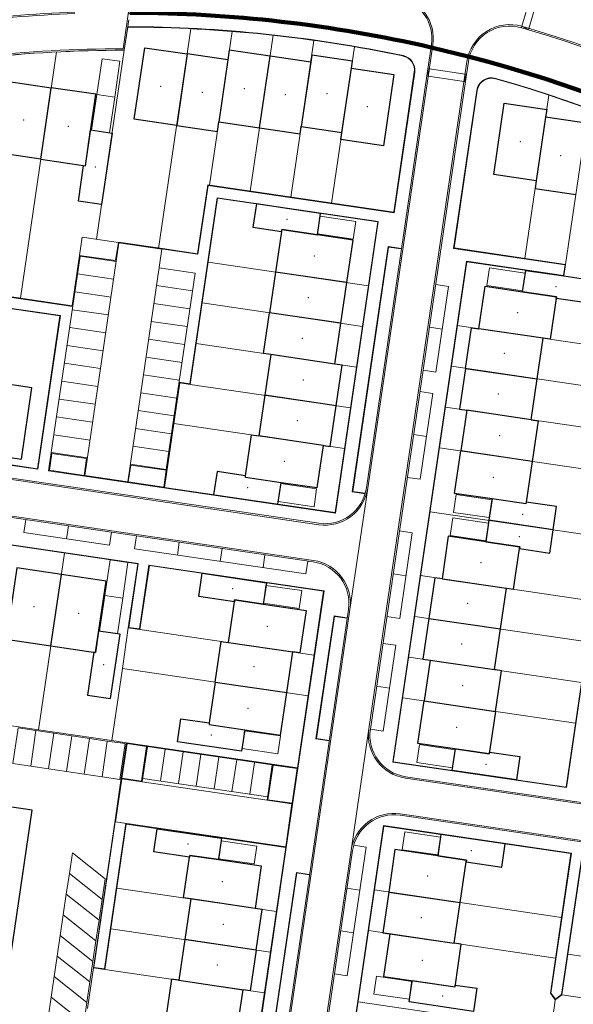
# Model space of a CAD drawing. Extents: x 168554 to 174410, y 515675 to 521218.
# Tile 81 of 110: x 172197 to 172273, y 518793 to 518929. Entities that reach past the tile are written whole.
import ezdxf

# ---------------------------------------------------------------- set-up
doc = ezdxf.new("R2010")
doc.units = 0
doc.header["$MEASUREMENT"] = 0
for name, color, linetype, lineweight in [('Algemeen - 1411 Basislijnen deelgebieden', 5, 'Continuous', 90), ('Algemeen - Fase 1A - 1070 Ondergrond  ontwerp bijgebouwen', 7, 'Continuous', 30), ('Algemeen - Fase 1A - 1070 Ondergrond  ontwerp hoofdgebouwen', 7, 'Continuous', 30), ('Algemeen - Fase 1A - 1070 Ondergrond - ontwerp', 7, 'Continuous', 9), ('Algemeen - Fase 1A - 1070 Ondergrond ontwerp parkeren eigen terrein', 7, 'Continuous', 13), ('Algemeen - Fase 1A - 1070 Ondergrond ontwerp parkeren eigen terrein appartement', 7, 'Continuous', 13), ('Deelgebied 1A - bijgebouwen', 253, 'Continuous', 9), ('Deelgebied 1A - grondgebonden woningen', 253, 'Continuous', 9)]:
    doc.layers.add(name, color=color, linetype=linetype, lineweight=lineweight)

msp = doc.modelspace()

# ---------------------------------------------------------------- linework, layer by layer
at = {"layer": 'Algemeen - 1411 Basislijnen deelgebieden'}
for points in [[(172267.29, 518940.4, -0.11575), (172350.59, 518894.47, -0.048514), (172377.75, 518864.69), (172381.87, 518859), (172417.19, 518808.93), (172429.09, 518792.07), (172482.7, 518716.06), (172482.73, 518716.03), (172487.32, 518709.53), (172488.73, 518707.53)], [(172334.76, 518884.42, 0.113994), (172258.86, 518924.03, 0.000263), (172258.67, 518924.08), (172253.74, 518925.29, 0.000264), (172253.55, 518925.33, 0.055399), (172211.8, 518930.14)]]:
    msp.add_lwpolyline(points, format="xyb", dxfattribs=at)
at = {"layer": 'Algemeen - Fase 1A - 1070 Ondergrond  ontwerp bijgebouwen'}
msp.add_line((172270.46, 518858.52), (172261.56, 518859.83), dxfattribs=at)
for points in [[(172206.38, 518913.9), (172209.35, 518913.46), (172207.9, 518903.57), (172204.68, 518904.04), (172205.41, 518908.99), (172205.66, 518908.95)], [(172229.34, 518903.65), (172228.86, 518900.43), (172232.82, 518899.85), (172232.86, 518900.1), (172237.81, 518899.37), (172238.24, 518902.34), (172233.89, 518902.98)], [(172266.65, 518894.45), (172271.94, 518893.68), (172275.55, 518893.14), (172275.08, 518889.93), (172270.87, 518890.55), (172270.91, 518890.79), (172266.21, 518891.49)], [(172223.89, 518866.6), (172223.42, 518863.38), (172232.32, 518862.07), (172232.76, 518865.04), (172227.81, 518865.77), (172227.85, 518866.01)], [(172221.82, 518852.5), (172230.72, 518851.19), (172230.29, 518848.22), (172226.33, 518848.8), (172226.29, 518848.56), (172221.35, 518849.28)], [(172207.49, 518844.5), (172207.06, 518841.53), (172206.81, 518841.56), (172205.94, 518835.63), (172209.15, 518835.16), (172210.46, 518844.06)], [(172218.86, 518832.36), (172222.82, 518831.78), (172222.78, 518831.53), (172227.73, 518830.81), (172227.29, 518827.84), (172218.39, 518829.15)], [(172256.91, 518828.17), (172261.61, 518827.47), (172261.64, 518827.72), (172265.85, 518827.1), (172265.37, 518823.89), (172256.47, 518825.2)], [(172215.61, 518817.12), (172224.52, 518815.82), (172224.08, 518812.85), (172220.12, 518813.43), (172220.09, 518813.18), (172215.14, 518813.91)], [(172254.91, 518816.33), (172254.48, 518813.36), (172258.43, 518812.78), (172258.4, 518812.53), (172263.35, 518811.8), (172263.82, 518815.02)], [(172250.93, 518796.09), (172256.87, 518795.22), (172256.9, 518795.47), (172259.87, 518795.03), (172259.4, 518791.82), (172250.49, 518793.13)]]:
    msp.add_lwpolyline(points, close=True, dxfattribs=at)
for points in [[(172270.46, 518858.52), (172270.94, 518861.73), (172266.73, 518862.35), (172266.69, 518862.1), (172261.99, 518862.79), (172261.56, 518859.83)], [(172261.56, 518859.83), (172261.12, 518856.86), (172265.82, 518856.17), (172265.79, 518855.92), (172269.99, 518855.3), (172270.46, 518858.52)]]:
    msp.add_lwpolyline(points, dxfattribs=at)
at = {"layer": 'Algemeen - Fase 1A - 1070 Ondergrond  ontwerp hoofdgebouwen'}
for p, q in [((172219.76, 518924.42), (172218.3, 518914.52)), ((172225.39, 518923.59), (172219.76, 518924.42)), ((172225.39, 518923.59), (172224.14, 518915.04)), ((172229.78, 518914.21), (172231.23, 518924.11)), ((172236.87, 518923.28), (172231.23, 518924.11)), ((172236.87, 518923.28), (172235.56, 518914.37)), ((172241.2, 518913.55), (172242.51, 518922.45)), ((172199.47, 518909.86), (172200.93, 518919.75)), ((172224.14, 518915.04), (172229.78, 518914.21)), ((172269.41, 518915.67), (172268.11, 518906.85)), ((172235.56, 518914.37), (172241.2, 518913.55)), ((172231.99, 518894.21), (172231.16, 518888.57)), ((172241.89, 518892.76), (172231.99, 518894.21)), ((172241.06, 518887.12), (172241.89, 518892.76)), ((172241.06, 518887.12), (172231.16, 518888.57)), ((172240.23, 518881.48), (172241.06, 518887.12)), ((172269.06, 518885.05), (172260.15, 518886.36)), ((172268.23, 518879.41), (172269.06, 518885.05)), ((172231.33, 518882.79), (172230.5, 518877.15)), ((172240.23, 518881.48), (172231.33, 518882.79)), ((172258.33, 518880.87), (172268.23, 518879.41)), ((172267.4, 518873.77), (172268.23, 518879.41)), ((172230.5, 518877.15), (172229.67, 518871.51)), ((172240.39, 518875.69), (172230.5, 518877.15)), ((172258.49, 518875.08), (172257.67, 518869.44)), ((172267.4, 518873.77), (172258.49, 518875.08)), ((172238.57, 518870.2), (172229.67, 518871.51)), ((172267.56, 518867.99), (172257.67, 518869.44)), ((172200.87, 518842.44), (172202.33, 518852.33)), ((172255.06, 518851.73), (172263.97, 518850.42)), ((172263.14, 518844.79), (172263.97, 518850.42)), ((172253.24, 518846.24), (172263.14, 518844.79)), ((172262.31, 518839.15), (172263.14, 518844.79)), ((172225.47, 518842.92), (172234.37, 518841.61)), ((172233.54, 518835.97), (172234.37, 518841.61)), ((172253.41, 518840.45), (172252.58, 518834.82)), ((172253.41, 518840.45), (172262.31, 518839.15)), ((172223.65, 518837.42), (172233.54, 518835.97)), ((172252.58, 518834.82), (172262.47, 518833.36)), ((172247.68, 518808.35), (172257.57, 518806.89)), ((172220.25, 518807.4), (172219.42, 518801.76)), ((172229.15, 518806.09), (172220.25, 518807.4)), ((172256.74, 518801.25), (172257.57, 518806.89)), ((172219.42, 518801.76), (172218.59, 518796.12)), ((172229.31, 518800.3), (172219.42, 518801.76)), ((172247.84, 518802.56), (172256.74, 518801.25)), ((172218.59, 518796.12), (172227.49, 518794.81)), ((172226.66, 518789.17), (172227.49, 518794.81))]:
    msp.add_line(p, q, dxfattribs=at)
for points in [[(172218.3, 518914.52), (172212.41, 518915.39), (172213.87, 518925.28), (172219.76, 518924.42)], [(172231.23, 518924.11), (172225.59, 518924.94), (172225.39, 518923.59)], [(172242.51, 518922.45), (172242.66, 518923.44), (172237.02, 518924.27), (172236.87, 518923.28)], [(172242.51, 518922.45), (172248.4, 518921.58), (172246.94, 518911.69), (172241.06, 518912.56), (172241.2, 518913.55)], [(172199.47, 518909.86), (172193.54, 518910.73), (172193.29, 518910.77), (172194.02, 518915.71), (172194.74, 518920.66), (172200.93, 518919.75)], [(172199.47, 518909.86), (172205.66, 518908.95), (172207.11, 518918.84), (172200.93, 518919.75)], [(172268.11, 518906.85), (172262.23, 518907.71), (172263.68, 518917.6), (172269.57, 518916.74), (172269.41, 518915.67)], [(172218.3, 518914.52), (172223.94, 518913.7), (172224.14, 518915.04)], [(172274.87, 518913.59), (172275.05, 518914.84), (172269.41, 518915.67)], [(172229.78, 518914.21), (172235.42, 518913.38), (172235.56, 518914.37)], [(172268.11, 518906.85), (172267.96, 518905.78), (172273.6, 518904.95)], [(172241.89, 518892.76), (172242.75, 518898.64), (172237.81, 518899.37), (172232.86, 518900.1), (172232.82, 518899.85), (172231.99, 518894.21)], [(172260.15, 518886.36), (172261.02, 518892.25), (172266.21, 518891.49), (172270.91, 518890.79), (172270.87, 518890.55), (172270.05, 518884.91), (172269.06, 518885.05)], [(172231.33, 518882.79), (172230.34, 518882.93), (172231.16, 518888.57)], [(172258.33, 518880.87), (172259.16, 518886.51), (172260.15, 518886.36)], [(172240.39, 518875.69), (172241.22, 518881.33), (172240.23, 518881.48)], [(172258.33, 518880.87), (172257.5, 518875.23), (172258.49, 518875.08)], [(172190.9, 518869.17), (172196.78, 518868.31), (172198.24, 518878.2), (172192.35, 518879.06)], [(172238.57, 518870.2), (172239.56, 518870.05), (172240.39, 518875.69)], [(172267.4, 518873.77), (172268.39, 518873.63), (172267.56, 518867.99)], [(172238.57, 518870.2), (172237.71, 518864.31), (172232.76, 518865.04), (172227.81, 518865.77), (172227.85, 518866.01), (172228.68, 518871.65), (172229.67, 518871.51)], [(172267.56, 518867.99), (172266.73, 518862.35), (172266.69, 518862.1), (172261.99, 518862.79), (172256.8, 518863.56), (172257.67, 518869.44)], [(172263.97, 518850.42), (172264.96, 518850.28), (172265.79, 518855.92), (172265.82, 518856.17), (172261.12, 518856.86), (172255.93, 518857.62), (172255.06, 518851.73)], [(172202.33, 518852.33), (172196.14, 518853.24), (172195.13, 518846.31), (172194.69, 518843.34), (172194.94, 518843.31), (172200.87, 518842.44)], [(172200.87, 518842.44), (172207.06, 518841.53), (172208.51, 518851.42), (172202.33, 518852.33)], [(172255.06, 518851.73), (172254.07, 518851.88), (172253.24, 518846.24)], [(172225.47, 518842.92), (172226.29, 518848.56), (172226.33, 518848.8), (172230.29, 518848.22), (172236.22, 518847.35), (172235.36, 518841.46), (172234.37, 518841.61)], [(172253.24, 518846.24), (172252.42, 518840.6), (172253.41, 518840.45)], [(172223.65, 518837.42), (172224.48, 518843.06), (172225.47, 518842.92)], [(172262.47, 518833.36), (172263.3, 518839), (172262.31, 518839.15)], [(172223.65, 518837.42), (172222.82, 518831.78), (172222.78, 518831.53), (172227.73, 518830.81), (172232.68, 518830.08), (172233.54, 518835.97)], [(172262.47, 518833.36), (172261.61, 518827.47), (172251.71, 518828.93), (172252.58, 518834.82)], [(172183.99, 518787.02), (172194.57, 518794.49), (172198.27, 518819.67), (172187.89, 518821.2)], [(172257.57, 518806.89), (172258.4, 518812.53), (172258.43, 518812.78), (172254.48, 518813.36), (172248.54, 518814.23), (172247.68, 518808.35)], [(172220.25, 518807.4), (172219.26, 518807.54), (172220.09, 518813.18), (172220.12, 518813.43), (172224.08, 518812.85), (172230.02, 518811.98), (172229.15, 518806.09)], [(172247.68, 518808.35), (172246.85, 518802.71), (172247.84, 518802.56)], [(172229.31, 518800.3), (172230.14, 518805.94), (172229.15, 518806.09)], [(172247.84, 518802.56), (172246.97, 518796.67), (172256.87, 518795.22), (172257.73, 518801.11), (172256.74, 518801.25)], [(172229.31, 518800.3), (172228.48, 518794.66), (172227.49, 518794.81)], [(172218.59, 518796.12), (172217.6, 518796.26), (172216.77, 518790.62)]]:
    msp.add_lwpolyline(points, dxfattribs=at)
at = {"layer": 'Algemeen - Fase 1A - 1070 Ondergrond - ontwerp'}
for p, q in [((172268.1, 518934.97), (172266.13, 518928.25)), ((172269.06, 518934.69), (172267.09, 518927.97)), ((172210.87, 518925.14), (172211.71, 518930.9)), ((172211.04, 518924.94), (172211.66, 518929.13)), ((172266.08, 518928.06), (172266.13, 518928.25)), ((172267.04, 518927.78), (172266.08, 518928.06)), ((172266.13, 518928.25), (172267.09, 518927.97)), ((172267.04, 518927.78), (172266.13, 518928.25)), ((172267.04, 518927.78), (172267.09, 518927.97)), ((172253.8, 518925.67), (172244.78, 518864.28)), ((172253.6, 518925.7), (172253.11, 518922.37)), ((172258.51, 518923.37), (172244.93, 518830.94)), ((172258.71, 518923.34), (172258.45, 518921.58)), ((172248.37, 518902.49), (172251.22, 518921.89)), ((172248.42, 518902.42), (172251.28, 518921.88)), ((172253.11, 518922.37), (172252.97, 518921.38)), ((172253.11, 518922.37), (172253.31, 518922.34)), ((172253.11, 518922.37), (172253.16, 518921.35)), ((172253.16, 518921.35), (172253.31, 518922.34)), ((172258.26, 518921.61), (172253.31, 518922.34)), ((172258.11, 518920.62), (172258.25, 518921.61)), ((172258.45, 518921.58), (172258.11, 518920.62)), ((172258.45, 518921.58), (172258.25, 518921.61)), ((172258.45, 518921.58), (172258.31, 518920.59)), ((172252.97, 518921.38), (172244.58, 518864.31)), ((172258.31, 518920.59), (172245.13, 518830.91)), ((172252.97, 518921.38), (172253.16, 518921.35)), ((172258.11, 518920.62), (172253.16, 518921.35)), ((172258.31, 518920.59), (172258.11, 518920.62)), ((172256.67, 518897.5), (172259.89, 518919.36)), ((172259.95, 518919.35), (172256.74, 518897.55)), ((172256.74, 518897.55), (172259.95, 518919.35)), ((172221.2, 518896.76), (172222.6, 518906.28)), ((172221.25, 518896.69), (172222.65, 518906.21)), ((172222.6, 518906.28), (172248.37, 518902.49)), ((172222.65, 518906.21), (172248.42, 518902.42)), ((172223.92, 518904.51), (172220.13, 518878.73)), ((172223.97, 518904.44), (172220.18, 518878.66)), ((172246.22, 518901.23), (172223.92, 518904.51)), ((172246.16, 518901.18), (172223.97, 518904.44)), ((172240.24, 518860.91), (172246.16, 518901.18)), ((172240.29, 518860.84), (172246.22, 518901.23)), ((172209.84, 518895.8), (172210.22, 518898.37)), ((172210.22, 518898.37), (172216.35, 518897.47)), ((172210.3, 518898.26), (172205.57, 518866.04)), ((172216.24, 518897.39), (172210.3, 518898.26)), ((172211.51, 518865.17), (172216.24, 518897.39)), ((172216.24, 518897.39), (172216.25, 518897.43)), ((172216.25, 518897.43), (172221.25, 518896.69)), ((172216.35, 518897.47), (172221.2, 518896.76)), ((172247.61, 518897.74), (172242.62, 518863.78)), ((172247.66, 518897.67), (172242.69, 518863.83)), ((172249.45, 518897.47), (172247.61, 518897.74)), ((172249.44, 518897.41), (172247.66, 518897.67)), ((172272.11, 518895.23), (172256.67, 518897.5)), ((172256.74, 518897.55), (172272.18, 518895.28)), ((172272.18, 518895.28), (172256.74, 518897.55)), ((172204.93, 518896.42), (172200.93, 518869.21)), ((172203.82, 518889.53), (172204.84, 518896.53)), ((172204.84, 518896.53), (172209.84, 518895.8)), ((172209.93, 518895.69), (172204.93, 518896.42)), ((172248.24, 518826.35), (172258.43, 518895.72)), ((172258.48, 518895.65), (172248.31, 518826.4)), ((172248.31, 518826.4), (172258.48, 518895.65)), ((172258.43, 518895.72), (172271.89, 518893.74)), ((172271.94, 518893.68), (172258.48, 518895.65)), ((172258.48, 518895.65), (172271.94, 518893.68)), ((172215.86, 518894.81), (172220.86, 518894.08)), ((172271.89, 518893.74), (172272.11, 518895.23)), ((172272.18, 518895.28), (172271.94, 518893.68)), ((172271.94, 518893.68), (172272.18, 518895.28)), ((172177.18, 518893.44), (172203.82, 518889.53)), ((172177.23, 518893.37), (172203.91, 518889.46)), ((172209.56, 518893.21), (172204.57, 518893.95)), ((172220.86, 518894.08), (172216.86, 518866.87)), ((172202.13, 518888.14), (172176.95, 518891.84)), ((172202.19, 518888.19), (172177.01, 518891.89)), ((172220.49, 518891.61), (172215.5, 518892.34)), ((172255.96, 518892.23), (172254.18, 518892.5)), ((172254.22, 518880.36), (172255.96, 518892.23)), ((172209.2, 518890.74), (172204.2, 518891.47)), ((172208.84, 518888.27), (172203.84, 518889)), ((172220.13, 518889.13), (172215.13, 518889.87)), ((172199.01, 518866.97), (172202.13, 518888.14)), ((172199.06, 518866.9), (172202.19, 518888.19)), ((172208.47, 518885.79), (172203.48, 518886.53)), ((172219.77, 518886.66), (172214.77, 518887.39)), ((172255.09, 518886.3), (172253.31, 518886.56)), ((172219.4, 518884.19), (172214.41, 518884.92)), ((172208.11, 518883.32), (172203.11, 518884.05)), ((172219.04, 518881.71), (172214.04, 518882.45)), ((172207.74, 518880.85), (172202.75, 518881.58)), ((172252.44, 518880.62), (172254.22, 518880.36)), ((172218.68, 518879.24), (172213.68, 518879.97)), ((172207.38, 518878.37), (172202.38, 518879.11)), ((172218.73, 518878.88), (172216.94, 518866.76)), ((172220.13, 518878.73), (172218.64, 518878.95)), ((172220.18, 518878.66), (172218.73, 518878.88)), ((172207.02, 518875.9), (172202.02, 518876.63)), ((172218.31, 518876.77), (172213.32, 518877.5)), ((172253.78, 518877.39), (172252, 518877.65)), ((172252.04, 518865.52), (172253.78, 518877.39)), ((172206.65, 518873.43), (172201.66, 518874.16)), ((172217.95, 518874.29), (172212.95, 518875.03)), ((172159.34, 518872.8), (172199.01, 518866.97)), ((172159.63, 518872.69), (172199.06, 518866.9)), ((172217.59, 518871.82), (172212.59, 518872.55)), ((172206.29, 518870.95), (172201.29, 518871.69)), ((172252.91, 518871.46), (172251.13, 518871.72)), ((172238, 518859.42), (172161.1, 518870.72)), ((172237.97, 518859.22), (172161.27, 518870.49)), ((172217.22, 518869.35), (172212.23, 518870.08)), ((172200.93, 518869.21), (172200.56, 518866.68)), ((172201.02, 518869.1), (172200.67, 518866.76)), ((172200.93, 518869.21), (172205.93, 518868.48)), ((172205.81, 518868.39), (172201.02, 518869.1)), ((172205.47, 518866.06), (172205.81, 518868.39)), ((172211.95, 518867.49), (172211.6, 518865.16)), ((172216.86, 518866.87), (172211.86, 518867.61)), ((172216.85, 518866.77), (172211.95, 518867.49)), ((172200.56, 518866.68), (172216.53, 518864.33)), ((172200.67, 518866.76), (172205.47, 518866.06)), ((172205.57, 518866.04), (172211.51, 518865.17)), ((172216.5, 518864.44), (172216.85, 518866.77)), ((172216.94, 518866.76), (172216.6, 518864.38)), ((172250.25, 518865.78), (172252.04, 518865.52)), ((172211.6, 518865.16), (172216.5, 518864.44)), ((172216.53, 518864.33), (172240.29, 518860.84)), ((172216.6, 518864.38), (172240.24, 518860.91)), ((172244.78, 518864.28), (172242.31, 518847.47)), ((172237.21, 518854.08), (172171.4, 518863.75)), ((172237.24, 518854.27), (172171.43, 518863.95)), ((172242.62, 518863.78), (172244.41, 518863.52)), ((172242.69, 518863.83), (172244.42, 518863.58)), ((172197.38, 518859.93), (172197.12, 518858.15)), ((172203.05, 518857.28), (172203.32, 518859.06)), ((172197.12, 518858.15), (172208.99, 518856.4)), ((172208.99, 518856.4), (172209.25, 518858.19)), ((172212.72, 518857.68), (172212.45, 518855.9)), ((172250.94, 518858.1), (172249.16, 518858.36)), ((172249.2, 518846.23), (172250.94, 518858.1)), ((172212.97, 518853.86), (172192.57, 518856.86)), ((172212.9, 518853.81), (172192.62, 518856.79)), ((172218.39, 518855.02), (172218.65, 518856.8)), ((172212.45, 518855.9), (172236.2, 518852.41)), ((172224.33, 518854.15), (172224.59, 518855.93)), ((172230.26, 518853.28), (172230.52, 518855.06)), ((172211.6, 518844.95), (172212.9, 518853.81)), ((172211.67, 518845), (172212.97, 518853.86)), ((172214.46, 518853.64), (172213.16, 518844.79)), ((172214.51, 518853.57), (172213.21, 518844.72)), ((172238.71, 518850.08), (172214.46, 518853.64)), ((172238.64, 518850.03), (172214.51, 518853.57)), ((172236.2, 518852.41), (172236.46, 518854.19)), ((172250.07, 518852.16), (172248.29, 518852.43)), ((172235.04, 518825.54), (172238.64, 518850.03)), ((172235.09, 518825.47), (172238.71, 518850.08)), ((172230.99, 518771.84), (172242.11, 518847.49)), ((172231.19, 518771.81), (172242.31, 518847.47)), ((172237.59, 518829.55), (172240.1, 518846.59)), ((172237.66, 518829.6), (172240.15, 518846.52)), ((172240.1, 518846.59), (172241.94, 518846.32)), ((172240.15, 518846.52), (172241.93, 518846.26)), ((172247.42, 518846.49), (172249.2, 518846.23)), ((172213.21, 518844.72), (172211.6, 518844.95)), ((172213.16, 518844.79), (172211.67, 518845)), ((172248.65, 518842.52), (172246.87, 518842.78)), ((172246.91, 518830.64), (172248.65, 518842.52)), ((172272.24, 518822.88), (172275.2, 518843.01)), ((172275.2, 518843.01), (172272.24, 518822.88)), ((172275.25, 518842.98), (172272.29, 518822.81)), ((172247.78, 518836.58), (172246, 518836.84)), ((172244.93, 518830.94), (172242.46, 518814.12)), ((172245.13, 518830.91), (172246.91, 518830.64)), ((172210.62, 518824.12), (172211.34, 518829.02)), ((172211.42, 518828.91), (172210.72, 518824.11)), ((172211.34, 518829.02), (172214.15, 518828.61)), ((172214.14, 518828.51), (172211.42, 518828.91)), ((172239.43, 518829.28), (172237.59, 518829.55)), ((172239.44, 518829.34), (172237.66, 518829.6)), ((172213.43, 518823.71), (172214.14, 518828.51)), ((172213.52, 518823.6), (172214.24, 518828.49)), ((172214.15, 518828.61), (172231.67, 518826.03)), ((172214.24, 518828.49), (172231.55, 518825.95)), ((172216.06, 518823.73), (172216.71, 518828.13)), ((172218.54, 518823.36), (172219.19, 518827.77)), ((172221.01, 518823), (172221.66, 518827.4)), ((172223.49, 518822.64), (172224.13, 518827.04)), ((172225.96, 518822.27), (172226.61, 518826.68)), ((172228.43, 518821.91), (172229.08, 518826.31)), ((172272.29, 518822.81), (172248.24, 518826.35)), ((172248.31, 518826.4), (172272.24, 518822.88)), ((172272.24, 518822.88), (172248.31, 518826.4)), ((172231.55, 518825.95), (172230.83, 518821.05)), ((172230.95, 518821.14), (172231.65, 518825.94)), ((172231.65, 518825.94), (172234.99, 518825.45)), ((172231.67, 518826.03), (172235.04, 518825.54)), ((172233.48, 518814.5), (172235.09, 518825.47)), ((172234.99, 518825.45), (172234.28, 518820.65)), ((172235.09, 518825.47), (172235.09, 518825.47)), ((172209.71, 518817.99), (172210.62, 518824.12)), ((172210.7, 518824.01), (172209.83, 518818.08)), ((172213.52, 518823.6), (172210.7, 518824.01)), ((172210.72, 518824.11), (172213.43, 518823.71)), ((172249.99, 518824.13), (172293.53, 518817.73)), ((172250.02, 518824.32), (172293.56, 518817.93)), ((172230.83, 518821.05), (172234.27, 518820.55)), ((172234.28, 518820.65), (172230.95, 518821.14)), ((172234.27, 518820.55), (172233.4, 518814.61)), ((172209.71, 518817.99), (172206.76, 518797.86)), ((172209.79, 518818.08), (172206.82, 518797.91)), ((172208.31, 518797.69), (172211.27, 518817.86)), ((172209.83, 518818.08), (172209.79, 518818.08)), ((172209.83, 518818.08), (172233.4, 518814.61)), ((172249.24, 518818.98), (172298.65, 518811.72)), ((172249.27, 518819.18), (172315.3, 518809.48)), ((172208.36, 518797.62), (172211.32, 518817.76)), ((172233.42, 518814.51), (172211.32, 518817.76)), ((172239.1, 518764.17), (172246.95, 518817.56)), ((172239.16, 518764.14), (172247, 518817.49)), ((172246.95, 518817.56), (172272.98, 518813.73)), ((172247, 518817.49), (172272.91, 518813.68)), ((172233.42, 518814.51), (172227.11, 518771.54)), ((172227.16, 518771.51), (172233.48, 518814.5)), ((172233.38, 518814.51), (172233.38, 518814.51)), ((172236.14, 518771.08), (172242.46, 518814.12)), ((172236.33, 518771.06), (172242.66, 518814.09)), ((172244.55, 518814.57), (172241.93, 518796.76)), ((172242.81, 518814.82), (172244.55, 518814.57)), ((172272.91, 518813.68), (172270.07, 518794.34)), ((172272.98, 518813.73), (172270.13, 518794.36)), ((172271.61, 518794.14), (172274.46, 518813.52)), ((172271.67, 518794.11), (172274.51, 518813.45)), ((172234.88, 518811.07), (172230.71, 518782.75)), ((172236.72, 518810.8), (172234.88, 518811.07)), ((172234.93, 518811), (172230.78, 518782.8)), ((172236.71, 518810.74), (172234.93, 518811)), ((172243.67, 518808.63), (172241.89, 518808.89)), ((172242.8, 518802.7), (172241.02, 518802.96)), ((172206.76, 518797.86), (172208.36, 518797.62)), ((172206.82, 518797.91), (172208.31, 518797.69)), ((172241.93, 518796.76), (172240.15, 518797.02)), ((172270.07, 518794.34), (172270.75, 518793.42)), ((172270.13, 518794.36), (172270.76, 518793.51)), ((172270.75, 518793.42), (172271.67, 518794.11)), ((172270.76, 518793.51), (172271.61, 518794.14))]:
    msp.add_line(p, q, dxfattribs=at)
at = {"layer": 'Algemeen - Fase 1A - 1070 Ondergrond - ontwerp', "flags": 128}
msp.add_lwpolyline([(172248.37, 518902.49), (172222.6, 518906.28), (172221.19, 518896.71), (172205.22, 518899.06), (172203.82, 518889.53), (172177.18, 518893.44), (172176.95, 518891.84), (172202.13, 518888.14), (172199.01, 518866.97), (172159.34, 518872.8), (172160.01, 518877.37), (172132.24, 518881.45), (172125.83, 518910.65), (172171.15, 518920.58, -0.054385), (172211.04, 518924.94), (172211.51, 518928.14, -0.051079), (172249.65, 518924.14, -0.396573), (172251.22, 518921.89)], format="xyb", close=True, dxfattribs=at)
for points in [[(172215.8, 518897.5), (172220.27, 518927.91)], [(172222.85, 518906.24), (172225.98, 518927.55)], [(172228.48, 518905.41), (172231.66, 518927.01)], [(172234.12, 518904.58), (172237.32, 518926.3)], [(172196.64, 518890.58), (172201.65, 518924.7)], [(172207.19, 518898.77), (172211.04, 518924.94)], [(172239.76, 518903.75), (172242.95, 518925.42)], [(172266.54, 518896.11), (172269.86, 518918.72)], [(172272.18, 518895.28), (172275.34, 518916.82)], [(172222.67, 518895.58), (172244.86, 518892.32)], [(172221.84, 518889.94), (172244.03, 518886.68)], [(172280.31, 518883.4), (172257.18, 518886.8)], [(172221.01, 518884.3), (172243.2, 518881.04)], [(172279.49, 518877.76), (172256.35, 518881.16)], [(172220.18, 518878.66), (172242.37, 518875.4)], [(172278.66, 518872.12), (172255.53, 518875.52)], [(172217.9, 518873.24), (172241.54, 518869.76)], [(172279.28, 518866.27), (172254.7, 518869.88)], [(172277.98, 518857.41), (172253.4, 518861.02)], [(172227.11, 518771.54), (172233.42, 518814.51), (172211.32, 518817.76), (172208.36, 518797.62), (172206.76, 518797.86), (172211.34, 518829.02), (172235.04, 518825.54), (172238.64, 518850.03), (172214.51, 518853.57), (172213.21, 518844.72), (172211.6, 518844.95), (172212.9, 518853.81), (172192.62, 518856.79)], [(172199.17, 518830.81), (172202.76, 518855.3)], [(172276.68, 518848.56), (172252.09, 518852.17)], [(172275.2, 518843.01), (172251.27, 518846.53)], [(172210.77, 518839.31), (172211.6, 518844.95)], [(172213.21, 518844.72), (172237.34, 518841.17)], [(172274.37, 518837.37), (172250.44, 518840.89)], [(172209.31, 518829.32), (172210.77, 518839.31)], [(172273.54, 518831.73), (172249.61, 518835.25)], [(172189.51, 518832.23), (172199.17, 518830.81)], [(172199.17, 518830.81), (172209.31, 518829.32)], [(172211.34, 518829.02), (172209.31, 518829.32)], [(172210.02, 518808.9), (172232.12, 518805.65)], [(172271.61, 518804.83), (172245.7, 518808.64)], [(172209.19, 518803.26), (172231.29, 518800.01)], [(172270.78, 518799.19), (172244.87, 518803)], [(172294.45, 518796.52), (172272.5, 518799.75)], [(172206.76, 518797.86), (172205.93, 518792.22)], [(172208.36, 518797.62), (172230.46, 518794.37)], [(172293.62, 518790.88), (172271.67, 518794.11)], [(172270.13, 518789.23), (172243.42, 518793.15)]]:
    msp.add_lwpolyline(points, dxfattribs=at)
msp.add_lwpolyline([(172240.24, 518860.91), (172216.6, 518864.38), (172218.73, 518878.88), (172220.18, 518878.66), (172223.97, 518904.44), (172246.16, 518901.18)], close=True, dxfattribs=at)
at = {"layer": 'Algemeen - Fase 1A - 1070 Ondergrond - ontwerp'}
for points in [[(172277.58, 518892.85), (172275.55, 518893.14), (172271.94, 518893.68)], [(172236.51, 518835.53), (172212.38, 518839.08), (172210.77, 518839.31)], [(172213.52, 518823.6), (172230.83, 518821.05)], [(172213.59, 518824.09), (172230.91, 518821.55)], [(172270.13, 518789.23), (172270.63, 518792.62), (172270.75, 518793.42)]]:
    msp.add_lwpolyline(points, dxfattribs=at)
at = {"layer": 'Algemeen - Fase 1A - 1070 Ondergrond - ontwerp', "flags": 128}
msp.add_lwpolyline([(172278.36, 518733.44), (172269.74, 518745.66), (172270.94, 518746.51), (172266.43, 518752.9), (172268.25, 518765.25), (172266.65, 518765.48), (172264.74, 518752.49), (172255.75, 518746.15), (172269.25, 518727.02), (172243.1, 518708.57, -0.414214), (172237.52, 518709.53), (172227.26, 518724.08), (172244.71, 518736.38), (172243.77, 518737.71), (172226.33, 518725.4), (172212.34, 518745.22), (172239.16, 518764.14), (172247, 518817.49), (172272.91, 518813.68), (172270.07, 518794.34), (172270.75, 518793.42), (172271.67, 518794.11), (172274.51, 518813.45)], format="xyb", dxfattribs=at)
at = {"layer": 'Algemeen - Fase 1A - 1070 Ondergrond - ontwerp'}
for centre, radius, start, end in [((172211.06, 518739.93), 203.21, 35.2013, 102.3653), ((172211.06, 518739.93), 203.41, 35.2013, 73.4179), ((172247.86, 518926.54), 6, 351.6398, 78.8447), ((172247.86, 518926.54), 5.8, 351.6398, 78.8447), ((172211.06, 518739.93), 190.41, 92.069, 102.3653), ((172211.06, 518739.93), 190.21, 92.0691, 102.3653), ((172211.06, 518739.93), 190.15, 77.0918, 89.8403), ((172211.06, 518739.93), 190.21, 77.0933, 89.7768), ((172264.45, 518922.49), 6, 73.6996, 171.6398), ((172211.06, 518739.93), 188.21, 78.1676, 89.8639), ((172211.06, 518739.93), 188.27, 78.1676, 89.8612), ((172264.45, 518922.49), 5.8, 73.6996, 171.6398), ((172211.06, 518739.93), 196.21, 50.6965, 73.6996), ((172211.06, 518739.93), 196.01, 50.6966, 73.4072), ((172211.06, 518739.93), 185.21, 90.0612, 102.3653), ((172211.06, 518739.93), 185.01, 90.0078, 102.3653), ((172249.24, 518922.18), 2, 351.6398, 78.1676), ((172249.24, 518922.18), 2.06, 351.6398, 78.1676), ((172211.06, 518739.93), 190.15, 49.4336, 75.4464), ((172211.06, 518739.93), 190.21, 49.4338, 75.4462), ((172261.92, 518919.06), 2.06, 74.1484, 171.6398), ((172261.92, 518919.06), 2, 74.1484, 171.6398), ((172261.92, 518919.06), 2, 74.1484, 171.6398), ((172211.06, 518739.93), 188.21, 49.4416, 74.1484), ((172211.06, 518739.93), 188.21, 49.4416, 74.1484), ((172211.06, 518739.93), 188.27, 49.4414, 74.1484), ((172238.84, 518865.16), 6, 261.6398, 351.6398), ((172238.84, 518865.16), 5.8, 261.6398, 351.6398), ((172236.37, 518848.34), 5.8, 351.6398, 81.6398), ((172236.37, 518848.34), 6, 351.6398, 81.6398), ((172250.87, 518830.06), 6, 171.6398, 261.6398), ((172250.87, 518830.06), 5.8, 171.6398, 261.6398), ((172248.4, 518813.24), 6, 81.6398, 171.6398), ((172248.4, 518813.24), 5.8, 81.6398, 171.6398)]:
    msp.add_arc(centre, radius, start, end, dxfattribs=at)
at = {"layer": 'Algemeen - Fase 1A - 1070 Ondergrond ontwerp parkeren eigen terrein'}
for points in [[(172209.71, 518918.46), (172210.43, 518923.41), (172207.96, 518923.77), (172207.23, 518918.83)], [(172207.23, 518918.83), (172206.51, 518913.88), (172208.98, 518913.51), (172209.71, 518918.46)], [(172209.71, 518918.46), (172207.23, 518918.83)], [(172210.82, 518849.06), (172211.54, 518854.01), (172209.07, 518854.37), (172208.34, 518849.42)], [(172208.34, 518849.42), (172207.62, 518844.48), (172210.09, 518844.11), (172210.82, 518849.06)], [(172210.82, 518849.06), (172208.34, 518849.42)]]:
    msp.add_lwpolyline(points, dxfattribs=at)
for points in [[(172238.19, 518901.97), (172237.82, 518899.5), (172242.77, 518898.77), (172243.13, 518901.24)], [(172261.65, 518894.81), (172266.59, 518894.08), (172266.23, 518891.61), (172261.28, 518892.34)], [(172232.74, 518864.92), (172232.38, 518862.44), (172237.33, 518861.72), (172237.69, 518864.19)], [(172257.03, 518863.4), (172261.98, 518862.67), (172261.61, 518860.2), (172256.67, 518860.92)], [(172256.56, 518860.18), (172256.19, 518857.71), (172261.14, 518856.98), (172261.5, 518859.45)], [(172230.67, 518850.82), (172230.31, 518848.34), (172235.25, 518847.62), (172235.62, 518850.09)], [(172227.71, 518830.68), (172227.35, 518828.21), (172232.29, 518827.48), (172232.66, 518829.96)], [(172251.94, 518828.77), (172251.58, 518826.3), (172256.52, 518825.57), (172256.89, 518828.04)], [(172249.91, 518816.68), (172249.55, 518814.21), (172254.5, 518813.48), (172254.86, 518815.96)], [(172224.46, 518815.44), (172224.1, 518812.97), (172229.04, 518812.24), (172229.41, 518814.72)], [(172245.96, 518796.7), (172250.91, 518795.97), (172250.55, 518793.5), (172245.6, 518794.22)]]:
    msp.add_lwpolyline(points, close=True, dxfattribs=at)
at = {"layer": 'Algemeen - Fase 1A - 1070 Ondergrond ontwerp parkeren eigen terrein appartement'}
for p, q in [((172203.02, 518825.04), (172203.75, 518829.99)), ((172206.22, 518829.62), (172208.69, 518829.26)), ((172200.54, 518825.4), (172203.02, 518825.04)), ((172203.02, 518825.04), (172205.49, 518824.68)), ((172203.43, 518810.91), (172203.01, 518808.05)), ((172207.96, 518807.32), (172207.54, 518804.47)), ((172207.54, 518804.47), (172207.12, 518801.61)), ((172202.17, 518802.34), (172201.75, 518799.48)), ((172202.17, 518802.34), (172206.7, 518798.75)), ((172201.75, 518799.48), (172201.33, 518796.63))]:
    msp.add_line(p, q, dxfattribs=at)
for points in [[(172198.07, 518825.77), (172195.6, 518826.13), (172196.33, 518831.08), (172198.8, 518830.71)], [(172198.8, 518830.71), (172198.07, 518825.77)], [(172201.27, 518830.35), (172198.8, 518830.71)], [(172200.54, 518825.4), (172201.27, 518830.35)], [(172201.27, 518830.35), (172203.75, 518829.99)], [(172203.75, 518829.99), (172206.22, 518829.62)], [(172206.22, 518829.62), (172205.49, 518824.68)], [(172208.69, 518829.26), (172207.97, 518824.31)], [(172208.69, 518829.26), (172211.17, 518828.9), (172210.44, 518823.95), (172207.97, 518824.31)], [(172198.07, 518825.77), (172200.54, 518825.4)], [(172205.49, 518824.68), (172207.97, 518824.31)], [(172207.96, 518807.32), (172208.38, 518810.18), (172203.85, 518813.76), (172203.43, 518810.91)], [(172207.96, 518807.32), (172203.43, 518810.91)], [(172202.59, 518805.19), (172203.01, 518808.05)], [(172207.54, 518804.47), (172203.01, 518808.05)], [(172202.17, 518802.34), (172202.59, 518805.19)], [(172202.59, 518805.19), (172207.12, 518801.61)], [(172207.12, 518801.61), (172206.7, 518798.75)], [(172206.28, 518795.9), (172201.75, 518799.48)], [(172206.7, 518798.75), (172206.28, 518795.9)], [(172200.91, 518793.77), (172201.33, 518796.63)], [(172201.33, 518796.63), (172205.86, 518793.04)], [(172206.28, 518795.9), (172205.86, 518793.04)], [(172200.49, 518790.91), (172200.91, 518793.77)], [(172200.91, 518793.77), (172205.44, 518790.19)], [(172205.86, 518793.04), (172205.44, 518790.19)]]:
    msp.add_lwpolyline(points, dxfattribs=at)
at = {"layer": 'Deelgebied 1A - bijgebouwen'}
for p in [(172207.02, 518908.76), (172233.57, 518901.52), (172270.87, 518892.21), (172228.11, 518864.35), (172266.23, 518860.67), (172265.78, 518857.58), (172226.06, 518850.37), (172208.2, 518839.85), (172223.08, 518830.12), (172261.14, 518826.04), (172219.85, 518815), (172259.13, 518814.08), (172255.16, 518793.97)]:
    msp.add_point(p, dxfattribs=at)
at = {"layer": 'Deelgebied 1A - grondgebonden woningen'}
for p in [(172216.09, 518919.94), (172221.85, 518919.09), (172227.69, 518919.61), (172233.33, 518918.78), (172239.11, 518918.94), (172244.73, 518917.1), (172197.11, 518915.29), (172203.3, 518914.38), (172265.9, 518912.26), (172271.51, 518910.34), (172237.38, 518896.45), (172236.53, 518890.69), (172265.53, 518888.6), (172235.7, 518885.05), (172263.7, 518882.98), (172235.86, 518879.26), (172262.87, 518877.34), (172235.03, 518873.62), (172263.03, 518871.56), (172233.2, 518868.01), (172262.18, 518865.8), (172260.45, 518853.97), (172198.51, 518847.87), (172258.61, 518848.35), (172204.7, 518846.96), (172230.85, 518845.16), (172257.78, 518842.72), (172229.01, 518839.54), (172257.94, 518836.93), (172228.17, 518833.77), (172257.09, 518831.17), (172224.64, 518809.78), (172253.06, 518810.59), (172252.21, 518804.82), (172224.78, 518803.87), (172252.35, 518798.91), (172223.95, 518798.23)]:
    msp.add_point(p, dxfattribs=at)

doc.saveas('drawing.dxf')
